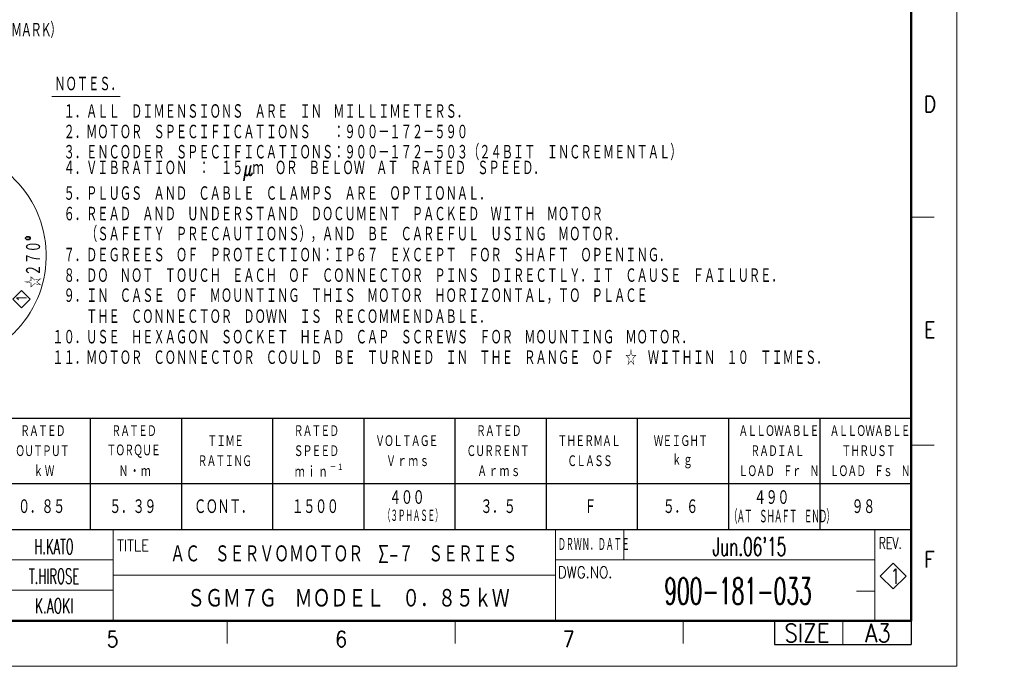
# Model space of a CAD drawing. Header units: millimetres. Extents: x 0 to 1076, y 0 to 742.
# Tile 115 of 130: x 536 to 1076, y 0 to 355. Entities that reach past the tile are written whole.
import ezdxf

# ---------------------------------------------------------------- set-up
doc = ezdxf.new("R2010")
doc.units = ezdxf.units.MM
doc.header["$LTSCALE"] = 0.454724
doc.layers.add('NoLayerName_001', color=7, linetype='Continuous')
doc.styles.get("Standard").update_dxf_attribs({"font": 'txt', "bigfont": 'extfont2'})

# ---------------------------------------------------------------- blocks, each defined once
blk = doc.blocks.new('DIM_0003')
at = {"color": 3, "linetype": 'Continuous', "lineweight": 13}
for points in [[(35.49, 37.61), (7.95, 21.71), (5.78, 20.46)], [(7.06, 25.49), (7.95, 21.71), (5.29, 24.54)], [(92.68, 1.12), (88.96, 0), (91.62, 2.83)]]:
    blk.add_lwpolyline(points, dxfattribs=at)
blk.add_arc((59.31, 51.36), 59.31, 300, 210, dxfattribs=at)
at = {"color": 3, "linetype": 'Continuous', "lineweight": 13, "width": 0.666667}
blk.add_text('☆２７０%%d', height=8.75, rotation=90, dxfattribs=at).set_placement((116.11, 33.86))
blk = doc.blocks.new('ASM_0001')
at = {"color": 7, "linetype": 'Continuous', "lineweight": 13}
for p, q in [((-0.5, 0.5), (0, 1)), ((0.5, 0.5), (0, 1)), ((0, 0), (-0.5, 0.5)), ((0, 0), (0.5, 0.5))]:
    blk.add_line(p, q, dxfattribs=at)
at = {"color": 7, "linetype": 'Continuous', "lineweight": 13, "width": 0.9}
blk.add_text('1', height=0.566, rotation=360, dxfattribs=at).set_placement((-0.167, 0.217))
blk = doc.blocks.new('JZB_0004')
at = {"layer": 'NoLayerName_001', "color": 3, "lineweight": 13}
for s, insert, char_height, attachment_point in [('\\A1;\\W0.5625;H.KATO', (84.82, 14.64), 3.27, 5), ("\\A1;\\W0.6136;Jun.06'15", (237.32, 14.64), 4, 5), ('\\A1;\\W0.7395;ＡＣ\u3000ＳＥＲＶＯＭＯＴＯＲ\u3000Σ-７\u3000ＳＥＲＩＥＳ', (110.32, 13.01), 4, 4), ('\\A1;\\W0.5714;T.HIROSE', (84.82, 8.14), 3.27, 5), ('\\A1;\\W0.7500;1', (269.32, 8.14), 3.27, 5), ('\\A1;\\W0.5593;900-181-033', (234.82, 4.89), 5.82, 5), ('\\A1;\\W0.8193;\u3000 ＳＧＭ７Ｇ\u3000ＭＯＤＥＬ\u3000０．８５ｋＷ', (145.82, 3.26), 4.36, 5), ('\\A1;\\W0.6000;K.AOKI', (84.82, 1.64), 3.27, 5)]:
    blk.add_mtext(s, dxfattribs=dict(at, insert=insert, char_height=char_height, attachment_point=attachment_point))

msp = doc.modelspace()

# ---------------------------------------------------------------- linework, layer by layer
at = {"layer": 'NoLayerName_001', "color": 7, "linetype": 'Continuous', "lineweight": 13}
for p, q in [((1050, 0), (1050, 742.5)), ((867.499999, 58.33325), (867.5, 75)), ((1015.112444, 56.545796), (1008.041376, 49.474728)), ((1022.183512, 49.474728), (1015.112444, 56.545796)), ((1008.041376, 49.474728), (1015.112444, 42.40366)), ((1015.112444, 42.40366), (1022.183512, 49.474728)), ((987.5, 25), (987.5, 11.974728)), ((1050, 0), (0, 0))]:
    msp.add_line(p, q, dxfattribs=at)
at = {"layer": 'NoLayerName_001', "color": 7, "linetype": 'Continuous', "lineweight": 50}
for p, q in [((1025, 717.5), (1025, 25)), ((1025, 25), (62.5, 25))]:
    msp.add_line(p, q, dxfattribs=at)
at = {"layer": 'NoLayerName_001', "color": 4, "linetype": 'Continuous', "lineweight": 13}
msp.add_line((553.750029, 312.499982), (591.250027, 312.499982), dxfattribs=at)
at = {"layer": 'NoLayerName_001', "color": 2, "linetype": 'Continuous', "lineweight": 13}
for p, q in [((1025, 246.25), (1037.5, 246.25)), ((1037.5, 121.25), (1025, 121.25)), ((587.5, 25), (587.500001, 75)), ((830, 75), (829.999998, 25)), ((1005, 25), (1005, 75)), ((1005, 74.474727), (1005, 25)), ((587.5, 58.33325), (487.5, 58.33325)), ((830, 58.33325), (1005, 58.33325)), ((829.999999, 50), (587.500001, 50)), ((587.5, 41.671875), (487.499999, 41.671875)), ((1005, 41.141478), (995, 41.141478)), ((650, 25), (650, 12.5)), ((775, 25), (775, 12.5)), ((900, 25), (900, 12.5))]:
    msp.add_line(p, q, dxfattribs=at)
at = {"layer": 'NoLayerName_001', "color": 7, "linetype": 'Continuous', "lineweight": 25}
for p, q in [((412.500039, 135.999996), (1025, 135.999996)), ((575.000029, 75), (575.000029, 135.999996)), ((625.000026, 75), (625.000026, 135.999996)), ((675.000022, 75), (675.000022, 135.999996)), ((725.000019, 75), (725.000019, 135.999996)), ((775.000016, 75), (775.000016, 135.999996)), ((825.000013, 75), (825.000013, 135.999996)), ((875.00001, 75), (875.00001, 135.999996)), ((925.000006, 75), (925.000006, 135.999996)), ((975.000003, 75), (975.000003, 135.999996)), ((1025, 75), (1025, 135.999996)), ((1025, 75), (1025, 125)), ((1025, 75), (1025, 125)), ((1025, 99.999998), (412.500039, 99.999998)), ((62.5, 75), (1025, 75)), ((412.5, 75), (1025, 75)), ((412.5, 75), (1025, 75)), ((412.500039, 75), (1025, 75)), ((950, 25), (950, 11.974728)), ((1025, 25), (1025, 12.5)), ((1025, 24.474728), (1025, 11.974728)), ((1025, 24.474728), (1025, 11.974728)), ((950, 11.974728), (1025, 11.974728))]:
    msp.add_line(p, q, dxfattribs=at)

# ---------------------------------------------------------------- block references
at = {"layer": 'NoLayerName_001', "color": 3, "linetype": 'Continuous', "lineweight": 13}
msp.add_blockref('DIM_0003', (432.070374, 173.738251), dxfattribs=at)
at = {"layer": 'NoLayerName_001', "color": 7, "linetype": 'Continuous', "lineweight": 25, "xscale": 9.54594000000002, "yscale": 9.54594000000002, "zscale": 9.54594000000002, "rotation": 90}
msp.add_blockref('ASM_0001', (541.879969, 201.381871), dxfattribs=at)
at = {"layer": 'NoLayerName_001', "xscale": 2.5, "yscale": 2.5, "zscale": 2.5}
msp.add_blockref('JZB_0004', (342.956238, 29.037499), dxfattribs=at)

# ---------------------------------------------------------------- texts
at = {"layer": 'NoLayerName_001', "color": 3, "lineweight": 13, "insert": (488.25394, 344.40391), "char_height": 8.39999962, "attachment_point": 7}
msp.add_mtext('\\A1;\\W0.6667;\\T0.8750;（ＮＯＴＩＣＥ\u3000ＭＡＲＫ）', dxfattribs=at)
at = {"layer": 'NoLayerName_001', "color": 7, "lineweight": 13}
for s, insert, char_height, attachment_point in [('\\A1;\\W0.6667;ＮＯＴＥＳ．', (555.173388, 319.249981), 8.39999962, 4), ('\\A1;\\W0.6667;\u3000１．ＡＬＬ\u3000ＤＩＭＥＮＳＩＯＮＳ\u3000ＡＲＥ\u3000ＩＮ\u3000ＭＩＬＬＩＭＥＴＥＲＳ．', (554.083363, 299.999983), 8.39999962, 7), ('\\A1;\\W0.6667;\u3000２．ＭＯＴＯＲ\u3000ＳＰＥＣＩＦＩＣＡＴＩＯＮＳ\u3000\u3000：９００－１７２－５９０', (554.083363, 288.749983), 8.39999962, 7), ('\\A1;\\W0.6667;\u3000３．ＥＮＣＯＤＥＲ\u3000ＳＰＥＣＩＦＩＣＡＴＩＯＮＳ：９００－１７２－５０３（２４ＢＩＴ\u3000ＩＮＣＲＥＭＥＮＴＡＬ）', (554.083363, 277.499984), 8.39999962, 7), ('\\A1;\\W0.6667;\u3000４．ＶＩＢＲＡＴＩＯＮ\u3000：\u3000１５μｍ\u3000ＯＲ\u3000ＢＥＬＯＷ\u3000ＡＴ\u3000ＲＡＴＥＤ\u3000ＳＰＥＥＤ．', (554.083363, 266.249985), 8.39999962, 7), ('\\A1;\\W0.6667;\u3000５．ＰＬＵＧＳ\u3000ＡＮＤ\u3000ＣＡＢＬＥ\u3000ＣＬＡＭＰＳ\u3000ＡＲＥ\u3000ＯＰＴＩＯＮＡＬ．', (554.083363, 254.999986), 8.39999962, 7), ('\\A1;\\W0.6667;\u3000６．ＲＥＡＤ\u3000ＡＮＤ\u3000ＵＮＤＥＲＳＴＡＮＤ\u3000ＤＯＣＵＭＥＮＴ\u3000ＰＡＣＫＥＤ\u3000ＷＩＴＨ\u3000ＭＯＴＯＲ', (554.083363, 243.749986), 8.39999962, 7), ('\\A1;\\W0.6667;\u3000\u3000\u3000（ＳＡＦＥＴＹ\u3000ＰＲＥＣＡＵＴＩＯＮＳ），ＡＮＤ\u3000ＢＥ\u3000ＣＡＲＥＦＵＬ\u3000ＵＳＩＮＧ\u3000ＭＯＴＯＲ．', (554.083363, 232.499987), 8.39999962, 7), ('\\A1;\\W0.6667;\u3000７．ＤＥＧＲＥＥＳ\u3000ＯＦ\u3000ＰＲＯＴＥＣＴＩＯＮ：ＩＰ６７\u3000ＥＸＣＥＰＴ\u3000ＦＯＲ\u3000ＳＨＡＦＴ\u3000ＯＰＥＮＩＮＧ．', (554.083363, 221.249988), 8.39999962, 7), ('\\A1;\\W0.6667;\u3000８．ＤＯ\u3000ＮＯＴ\u3000ＴＯＵＣＨ\u3000ＥＡＣＨ\u3000ＯＦ\u3000ＣＯＮＮＥＣＴＯＲ\u3000ＰＩＮＳ\u3000ＤＩＲＥＣＴＬＹ．ＩＴ\u3000ＣＡＵＳＥ\u3000ＦＡＩＬＵＲＥ．', (554.083363, 209.999988), 8.39999962, 7), ('\\A1;\\W0.6667;\u3000９．ＩＮ\u3000ＣＡＳＥ\u3000ＯＦ\u3000ＭＯＵＮＴＩＮＧ\u3000ＴＨＩＳ\u3000ＭＯＴＯＲ\u3000ＨＯＲＩＺＯＮＴＡＬ，ＴＯ\u3000ＰＬＡＣＥ', (554.083363, 198.749989), 8.39999962, 7), ('\\A1;\\W0.6667;\u3000\u3000\u3000ＴＨＥ\u3000ＣＯＮＮＥＣＴＯＲ\u3000ＤＯＷＮ\u3000ＩＳ\u3000ＲＥＣＯＭＭＥＮＤＡＢＬＥ．', (554.083363, 187.49999), 8.39999962, 7), ('\\A1;\\W0.6667;１０．ＵＳＥ\u3000ＨＥＸＡＧＯＮ\u3000ＳＯＣＫＥＴ\u3000ＨＥＡＤ\u3000ＣＡＰ\u3000ＳＣＲＥＷＳ\u3000ＦＯＲ\u3000ＭＯＵＮＴＩＮＧ\u3000ＭＯＴＯＲ．', (554.083363, 176.249991), 8.39999962, 7), ('\\A1;\\W0.6667;１１．ＭＯＴＯＲ\u3000ＣＯＮＮＥＣＴＯＲ\u3000ＣＯＵＬＤ\u3000ＢＥ\u3000ＴＵＲＮＥＤ\u3000ＩＮ\u3000ＴＨＥ\u3000ＲＡＮＧＥ\u3000ＯＦ\u3000☆\u3000ＷＩＴＨＩＮ\u3000１０\u3000ＴＩＭＥＳ．', (554.083363, 164.999991), 8.39999962, 7), ('\\A1;\\W0.7161;\\T0.9309;ＲＡＴＥＤ', (536.468781, 128.999997), 6.66666651, 4), ('\\A1;\\W0.7161;\\T0.9309;ＲＡＴＥＤ', (586.468777, 128.999997), 6.66666651, 4), ('\\A1;\\W0.7161;\\T0.9309;ＲＡＴＥＤ', (686.468771, 128.999997), 6.66666651, 4), ('\\A1;\\W0.7161;\\T0.9309;ＲＡＴＥＤ', (786.468765, 128.999997), 6.66666651, 4), ('\\A1;\\W0.5833;\\T0.9286;ＡＬＬＯＷＡＢＬＥ', (930.333318, 128.999998), 6.66666651, 4), ('\\A1;\\W0.5833;\\T0.9286;ＡＬＬＯＷＡＢＬＥ', (980.333315, 128.999998), 6.66666651, 4), ('\\A1;\\W0.7161;\\T0.9309;ＴＩＭＥ', (639.135431, 123.499997), 6.66666651, 4), ('\\A1;\\W0.7161;\\T0.9309;ＶＯＬＴＡＧＥ', (731.135424, 123.499998), 6.66666651, 4), ('\\A1;\\W0.7161;\\T0.9309;ＴＨＥＲＭＡＬ', (831.135418, 123.499997), 6.66666651, 4), ('\\A1;\\W0.7161;\\T0.9309;ＷＥＩＧＨＴ', (883.802071, 123.499997), 6.66666651, 4), ('\\A1;\\W0.7161;\\T0.9309;ＯＵＴＰＵＴ', (533.802094, 117.999998), 6.66666651, 4), ('\\A1;\\W0.7161;\\T0.9309;ＴＯＲＱＵＥ', (583.80209, 117.999998), 6.66666651, 4), ('\\A1;\\W0.7161;\\T0.9309;ＳＰＥＥＤ', (686.468771, 117.999998), 6.66666651, 4), ('\\A1;\\W0.7161;\\T0.9309;ＣＵＲＲＥＮＴ', (781.135421, 117.999998), 6.66666651, 4), ('\\A1;\\W0.5833;\\T0.9286;ＲＡＤＩＡＬ', (936.833318, 117.999998), 6.66666651, 4), ('\\A1;\\W0.5833;\\T0.9286;ＴＨＲＵＳＴ', (986.833315, 117.999998), 6.66666651, 4), ('\\A1;\\W0.7161;\\T0.9309;ＲＡＴＩＮＧ', (633.802087, 112.499998), 6.66666651, 4), ('\\A1;\\W0.7161;\\T1.1636;Ｖｒｍｓ', (737.135424, 112.499998), 6.66666651, 4), ('\\A1;\\W0.7161;\\T0.9309;ＣＬＡＳＳ', (836.468761, 112.499998), 6.66666651, 4), ('\\A1;\\W0.7161;\\T1.1636;ｋｇ', (893.802071, 112.499998), 6.66666651, 4), ('\\A1;\\W0.7161;\\T1.1636;ｋＷ', (543.802093, 106.999998), 6.66666651, 4), ('\\A1;\\W0.7161;\\T1.1636;Ｎ・ｍ', (590.468777, 106.999998), 6.66666651, 4), ('\\A1;\\W0.7473;\\T1.1636;ｍｉｎ{\\A1;\\H0.50x;\\S－１^ ;}', (687.015666, 106.999998), 6.66666651, 4), ('\\A1;\\W0.7161;\\T1.1636;Ａｒｍｓ', (787.135421, 106.999998), 6.66666651, 4), ('\\A1;\\W0.5833;\\T0.9286;ＬＯＡＤ\u3000Ｆｒ\u3000Ｎ', (930.333318, 106.999999), 6.66666651, 4), ('\\A1;\\W0.5833;\\T0.9286;ＬＯＡＤ\u3000Ｆｓ\u3000Ｎ', (980.333315, 106.999999), 6.66666651, 4), ('\\A1;\\W0.7152;\\T0.9595;０．８５', (535.249995, 87.499998), 8.5, 4), ('\\A1;\\W0.7152;\\T0.9595;５．３９', (585.249994, 87.499998), 8.5, 4), ('\\A1;\\W0.7152;\\T0.9595;ＣＯＮＴ．', (631.749994, 87.499998), 8.5, 4), ('\\A1;\\W0.7152;\\T0.9595;１５００', (685.249994, 87.499998), 8.5, 4), ('\\A1;\\W0.7152;\\T0.9595;４００', (738.749995, 92.5), 8.5, 4), ('\\A1;\\W0.7152;\\T0.9595;３．５', (788.749996, 87.499998), 8.5, 4), ('\\A1;\\W0.7152;\\T0.9595;５．６', (888.749995, 87.499998), 8.5, 4), ('\\A1;\\W0.7152;\\T0.9595;４９０', (938.749995, 92.499998), 8.5, 4), ('\\A1;\\W0.7152;\\T0.9595;９８', (992.249995, 87.499998), 8.5, 4), ('\\A1;\\W0.4167;（３ＰＨＡＳＥ）', (735.397639, 82.5), 7, 4), ('\\A1;\\W0.7152;\\T0.9595;Ｆ', (845.749996, 87.499998), 8.5, 4), ('\\A1;\\W0.4167;\\T0.9000;（ＡＴ\u3000ＳＨＡＦＴ\u3000ＥＮＤ）', (925.234991, 82.000001), 7.80000019, 4), ('\\A1;\\W0.8600;DWG.NO.', (831.270922, 48.395435), 6.25, 7)]:
    msp.add_mtext(s, dxfattribs=dict(at, insert=insert, char_height=char_height, attachment_point=attachment_point))
at = {"layer": 'NoLayerName_001', "color": 2, "lineweight": 13}
for s, insert, char_height, attachment_point in [('\\A1;\\W0.8600;D', (1031.944092, 303.925665), 8.75, 7), ('\\A1;\\W0.8600;E', (1032.045525, 180.137468), 8.75, 7), ('\\A1;\\W0.4167;ＤＲＷＮ．ＤＡＴＥ', (831.270922, 63.062935), 7.5, 7), ('\\A1;\\W0.7000;REV.', (1007.20969, 64.436972), 6.25, 7), ('\\A1;\\W0.8600;TITLE', (589.603529, 63.08228), 6.25, 7), ('\\A1;\\W0.8600;F', (1032.139447, 54.160837), 8.75, 7), ('\\A1;\\W0.8600;SIZE', (967.823904, 13.224726), 10, 8), ('\\A1;\\W0.8600;A3', (1006.820673, 13.224725), 10, 8), ('\\A1;\\W0.8600;5', (583.88568, 10.56516), 8.75, 7), ('\\A1;\\W0.8600;6', (709.203315, 10.57834), 8.75, 7), ('\\A1;\\W0.8600;7', (833.978558, 10.57834), 8.75, 7)]:
    msp.add_mtext(s, dxfattribs=dict(at, insert=insert, char_height=char_height, attachment_point=attachment_point))

doc.saveas('drawing.dxf')
